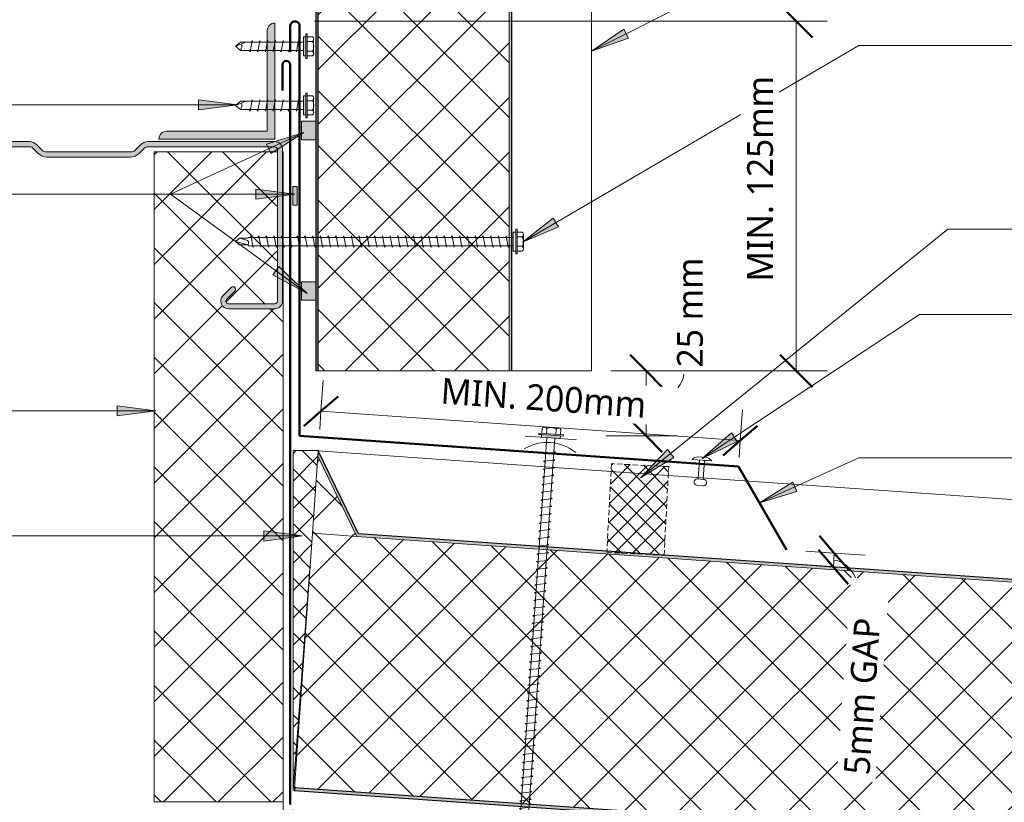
# Model space of a CAD drawing. Header units: millimetres. Extents: x -437 to 912, y -23 to 701.
# Tile 3 of 5: x -55 to 326, y 149 to 452. Entities that reach past the tile are written whole.
import ezdxf

# ---------------------------------------------------------------- set-up
doc = ezdxf.new("R2010")
doc.units = ezdxf.units.MM
doc.linetypes.add('Dash Short', pattern=[3, 2, -1])
for name, color, linetype, lineweight in [('A-ANNO-DIMS', 211, 'Continuous', 9), ('A-ANNO-DIMS-5', 211, 'Continuous', 9), ('A-DETL', 90, 'Continuous', 13), ('A-DETL-GENF', 92, 'Continuous', 13), ('A-DETL-THIN', 151, 'Continuous', 13), ('G-ANNO-TEXT', 231, 'Continuous', 9)]:
    doc.layers.add(name, color=color, linetype=linetype, lineweight=lineweight)
doc.styles.add('Yu Gothic_1', font='Yu Gothic.ttf', dxfattribs={"height": 10})
doc.dimstyles.new('Diagonal', dxfattribs={"dimscale": 304.8, "dimtxt": 11.609035, "dimasz": 0.04101, "dimexe": 0.03937, "dimexo": 0.024606, "dimgap": 0.024606, "dimtad": 1, "dimdec": 0, "dimzin": 0, "dimdsep": 46, "dimtxsty": 'Yu Gothic_1', "dimblk1": 'OBLIQUE', "dimblk2": 'OBLIQUE', "dimsah": 1, "dimcen": 0.09, "dimazin": 0, "dimtfac": 1, "dimtdec": 4, "dimtix": 1, "dimtmove": 1, "dimatfit": 3, "dimfxl": 1, "dimtvp": 1, "dimtfill": 1, "dimtolj": 1, "dimtzin": 0, "dimarcsym": 2})
doc.dimstyles.new('Diagonal_1', dxfattribs={"dimscale": 304.8, "dimtxt": 11.609035, "dimasz": 0.04101, "dimexe": 0.03937, "dimexo": 0.024606, "dimgap": 0.024606, "dimtad": 1, "dimdec": 0, "dimzin": 0, "dimdsep": 46, "dimtxsty": 'Yu Gothic_1', "dimblk1": 'OBLIQUE', "dimblk2": 'OBLIQUE', "dimsah": 1, "dimcen": 0.09, "dimazin": 0, "dimtfac": 1, "dimtdec": 4, "dimtix": 1, "dimtmove": 0, "dimatfit": 3, "dimfxl": 1, "dimtvp": 1, "dimtfill": 1, "dimtolj": 1, "dimtzin": 0, "dimarcsym": 2})
doc.dimstyles.new('Diagonal_2', dxfattribs={"dimscale": 304.8, "dimtxt": 11.609035, "dimasz": 0.04101, "dimexe": 0.03937, "dimexo": 0.024606, "dimgap": 0.024606, "dimtad": 1, "dimdec": 0, "dimzin": 0, "dimdsep": 46, "dimtxsty": 'Yu Gothic_1', "dimblk1": 'OBLIQUE', "dimblk2": 'OBLIQUE', "dimsah": 1, "dimcen": 0.09, "dimazin": 0, "dimtfac": 1, "dimtdec": 4, "dimtix": 1, "dimtmove": 2, "dimatfit": 3, "dimfxl": 1, "dimtvp": 1, "dimtfill": 1, "dimtolj": 1, "dimtzin": 0, "dimarcsym": 2})
pattern_1 = [(49, (-40.373, -288.566), (-11.32064, 9.8409), []), (139, (-40.373, -288.566), (-9.8409, -11.32064), [])]

# ---------------------------------------------------------------- blocks, each defined once
blk = doc.blocks.new('Metalcraft MSS Purlin-150x65 - Metalcraft MSS Purlin-150x65-2638609-07  BARGE_PARAPET DETAIL3')
at = {"layer": 'A-DETL-GENF'}
blk.add_hatch(color=256, dxfattribs=at).paths.add_polyline_path([(64.85, 147), (64.75, 147.78), (64.45, 148.5), (63.97, 149.12), (63.35, 149.6), (62.62, 149.9), (61.85, 150), (3, 150), (2.22, 149.9), (1.5, 149.6), (0.88, 149.12), (0.4, 148.5), (0.1, 147.78), (0, 147), (0, 97.81), (0.14, 96.77), (0.53, 95.81), (1.17, 94.98), (3.41, 92.75), (3.72, 92.33), (3.92, 91.85), (3.99, 91.34), (3.99, 58.34), (3.92, 57.82), (3.72, 57.34), (3.41, 56.93), (1.17, 54.69), (0.53, 53.86), (0.14, 52.9), (0, 51.87), (0, 3), (0.1, 2.22), (0.4, 1.5), (0.88, 0.88), (1.5, 0.4), (2.22, 0.1), (3, 0), (61.85, 0), (62.62, 0.1), (63.35, 0.4), (63.97, 0.88), (64.45, 1.5), (64.75, 2.22), (64.85, 3), (64.85, 20.94), (64.75, 21.71), (64.45, 22.43), (63.98, 23.05), (63.37, 23.52), (62.66, 23.82), (61.89, 23.93), (61.12, 23.84), (60.4, 23.56), (59.78, 23.1), (56.4, 19.67), (56.3, 19.43), (56.27, 19.17), (56.3, 18.91), (56.4, 18.67), (56.56, 18.46), (56.77, 18.31), (57.01, 18.21), (57.27, 18.17), (57.53, 18.21), (57.77, 18.31), (57.97, 18.46), (61.26, 21.7), (61.52, 21.81), (61.79, 21.84), (62.06, 21.81), (62.32, 21.7), (62.54, 21.53), (62.71, 21.31), (62.81, 21.06), (62.85, 20.79), (62.81, 2.74), (62.71, 2.5), (62.56, 2.29), (62.35, 2.13), (62.11, 2.03), (61.85, 2), (2.74, 2.03), (2.5, 2.13), (2.29, 2.29), (2.13, 2.5), (2.03, 2.74), (2, 2.99), (2.06, 52.43), (2.22, 52.83), (2.49, 53.18), (4.53, 55.22), (5.32, 56.25), (5.82, 57.46), (5.99, 58.75), (5.99, 90.92), (5.82, 92.21), (5.32, 93.42), (4.53, 94.45), (2.69, 96.3), (2.31, 96.78), (2.08, 97.34), (2, 97.95), (2.04, 147.19), (2.15, 147.45), (2.32, 147.68), (2.55, 147.85), (2.81, 147.96), (3.09, 148), (62.11, 147.97), (62.35, 147.87), (62.56, 147.71), (62.71, 147.5), (62.81, 147.26), (62.85, 147.01), (62.82, 128.73), (62.72, 128.5), (62.57, 128.3), (62.37, 128.15), (62.14, 128.05), (61.89, 128.02), (61.64, 128.05), (61.41, 128.15), (61.21, 128.3), (57.77, 131.69), (57.53, 131.79), (57.27, 131.83), (57.01, 131.79), (56.77, 131.69), (56.56, 131.54), (56.4, 131.33), (56.3, 131.09), (56.27, 130.83), (56.3, 130.57), (56.4, 130.33), (56.56, 130.12), (59.78, 126.9), (60.4, 126.44), (61.12, 126.16), (61.89, 126.07), (62.66, 126.18), (63.37, 126.48), (63.98, 126.95), (64.45, 127.57), (64.75, 128.29), (64.85, 129.06)])
for p, q in [((61.85, 150), (3, 150)), ((0, 147), (0, 97.81)), ((2, 97.95), (2, 146.91)), ((3.09, 148), (61.85, 148)), ((62.85, 147.01), (62.85, 128.98)), ((64.85, 129.06), (64.85, 147)), ((56.56, 130.12), (59.78, 126.9)), ((61.21, 128.3), (57.97, 131.54)), ((4.53, 94.45), (2.69, 96.3)), ((1.17, 94.98), (3.41, 92.75)), ((3.99, 91.34), (3.99, 58.34)), ((5.99, 58.75), (5.99, 90.92)), ((3.41, 56.93), (1.17, 54.69)), ((2.49, 53.18), (4.53, 55.22)), ((0, 51.87), (0, 3)), ((2, 2.99), (2, 52)), ((59.78, 23.1), (56.56, 19.88)), ((57.97, 18.46), (61.04, 21.53)), ((62.85, 20.79), (62.85, 2.99)), ((64.85, 3), (64.85, 20.94)), ((61.85, 2), (2.99, 2)), ((3, 0), (61.85, 0))]:
    blk.add_line(p, q, dxfattribs=at)
for centre, radius, start, end in [((3, 147), 3, 90, 180), ((61.85, 147), 3, 360, 90), ((3.09, 146.91), 1.09, 90, 180), ((61.85, 147.01), 0.993, 0, 90), ((57.27, 130.83), 1, 45, 225), ((61.85, 129.06), 2.99, 226.0338, 0), ((61.89, 128.98), 0.959, 225, 0), ((3.99, 97.81), 3.99, 180, 225), ((4.34, 97.95), 2.34, 180, 225), ((2, 91.34), 1.99, 0, 45), ((1, 90.92), 4.99, 360, 45), ((2, 58.34), 1.99, 315, 360), ((1, 58.75), 4.99, 315, 360), ((3.99, 51.87), 3.99, 135, 180), ((3.67, 52), 1.67, 135, 180), ((61.85, 20.94), 2.99, 360, 133.9662), ((57.27, 19.17), 1, 135, 315), ((61.79, 20.79), 1.06, 0, 135), ((3, 3), 3, 180, 270), ((2.99, 2.99), 0.993, 180, 270), ((61.85, 3), 3, 270, 360), ((61.85, 2.99), 0.993, 270, 0)]:
    blk.add_arc(centre, radius, start, end, dxfattribs=at)
blk = doc.blocks.new('Thermospan Insulated Panel3 - 75mm-4680150-07  BARGE_PARAPET DETAIL3')
at = {"layer": 'A-DETL-GENF'}
for points in [[(177.79, -32), (177.79, -31), (25.92, -31.05), (25.92, -32)], [(177.79, -106), (25.92, -106), (25.92, -107), (177.79, -107)]]:
    blk.add_hatch(color=256, dxfattribs=at).paths.add_polyline_path(points)
h = blk.add_hatch(dxfattribs=at)
h.set_pattern_fill('FP_3', color=256, style=0, pattern_type=2)
h.set_pattern_definition([(135, (493.904, -166.437), (-10.6066, -10.6066), []), (225, (493.904, -166.437), (10.6066, -10.6066), [])])
h.paths.add_polyline_path([(177.79, -87.58), (177.79, -32), (25.92, -32), (25.92, -106), (177.79, -106)])
for p, q in [((25.92, 0), (177.79, 0)), ((177.79, 0), (177.79, -107)), ((177.79, -32), (25.92, -32))]:
    blk.add_line(p, q, dxfattribs=at)
at = {"layer": 'A-DETL-GENF', "lineweight": 25}
for p, q in [((177.79, -31), (25.92, -31)), ((177.79, -106), (25.92, -106)), ((25.92, -107), (177.79, -107))]:
    blk.add_line(p, q, dxfattribs=at)
blk = doc.blocks.new('Thermospan Insulated Panel3 - 100mm-4464376-07  BARGE_PARAPET DETAIL3')
at = {"layer": 'A-DETL-GENF'}
for points in [[(432.45, -32), (432.38, -31), (17.9, -31), (0, 0), (0, -2), (17.32, -32), (290.76, -32)], [(439.44, -132), (439.37, -131), (0, -131), (0, -132), (394.16, -132)]]:
    blk.add_hatch(color=256, dxfattribs=at).paths.add_polyline_path(points)
h = blk.add_hatch(dxfattribs=at)
h.set_pattern_fill('FP_7', color=256, style=0, pattern_type=2)
h.set_pattern_definition(pattern_1)
h.paths.add_polyline_path([(17.32, -32), (0, -2), (0, -32)])
h = blk.add_hatch(dxfattribs=at)
h.set_pattern_fill('FP_7', color=256, style=0, pattern_type=2)
h.set_pattern_definition(pattern_1)
h.paths.add_polyline_path([(439.37, -131), (432.45, -32), (0, -32), (0, -131), (394.09, -131)])
at = {"layer": 'A-DETL-GENF', "lineweight": 25}
for p, q in [((17.9, -31), (0, 0)), ((0, 0), (0, -2)), ((114.39, -31), (17.9, -31)), ((136.61, -31), (114.39, -31)), ((432.38, -31), (136.61, -31)), ((439.37, -131), (0, -131)), ((0, -131), (0, -132)), ((0, -132), (439.44, -132))]:
    blk.add_line(p, q, dxfattribs=at)
at = {"layer": 'A-DETL-GENF'}
for p, q in [((0, 0), (0, -2)), ((0, 0), (113.85, 0)), ((17.32, -32), (0, -2)), ((0, -2), (0, -32)), ((113.85, 0), (136.07, 0)), ((136.07, 0), (430.21, 0)), ((0, -32), (0, -131)), ((0, -32), (17.32, -32)), ((432.45, -32), (17.32, -32))]:
    blk.add_line(p, q, dxfattribs=at)
blk = doc.blocks.new('Foam Closure - Foam Closure-V1-07  BARGE_PARAPET DETAIL3')
at = {"layer": 'A-DETL-GENF'}
h = blk.add_hatch(dxfattribs=at)
h.set_pattern_fill('FP_8', color=256, style=0, pattern_type=2)
h.set_pattern_definition([(228, (181.454, 254.438), (3.715724, -3.34565), []), (318, (181.454, 254.438), (3.34565, 3.715724), [])])
h.paths.add_polyline_path([(0, 0), (0, -34.44), (22.22, -34.44), (22.22, 0)])
at = {"layer": 'A-DETL-GENF', "linetype": 'Dash Short'}
for p, q in [((0, 0), (0, -34.44)), ((22.22, 0), (0, 0)), ((22.22, -34.44), (22.22, 0)), ((0, -34.44), (22.22, -34.44))]:
    blk.add_line(p, q, dxfattribs=at)
blk = doc.blocks.new('Pop Rivets6 - Rivet 2-4468003-07  BARGE_PARAPET DETAIL3')
at = {"layer": 'A-DETL-GENF'}
for p, q in [((3.77, 0), (-3.77, 0)), ((-1.5, 1.16), (1.5, 1.16)), ((-1, -7.38), (-1, 0)), ((1, -7.38), (1, 0)), ((1.17, -7.38), (-1.24, -7.38)), ((-1.24, -9.88), (1.17, -9.88))]:
    blk.add_line(p, q, dxfattribs=at)
for centre, radius, start, end in [((-1.5, -1.65), 2.8, 90, 144), ((1.5, -1.65), 2.8, 36, 90), ((-1.24, -8.63), 1.25, 90, 270), ((1.17, -8.63), 1.25, 270, 90)]:
    blk.add_arc(centre, radius, start, end, dxfattribs=at)
blk = doc.blocks.new('TEK Screw WITH WASHER - TEK Screw WITH WASHER-4779985-07  BARGE_PARAPET DETAIL3')
at = {"layer": 'A-DETL-GENF'}
for p, q in [((-2.76, 3.97), (2.76, 3.97)), ((4.79, 1.5), (-4.79, 1.5)), ((-4.79, 1.5), (-4.79, 1)), ((4.79, 1), (-4.79, 1)), ((-3.67, 1.5), (-3.67, 3.47)), ((-3.67, 1), (-3.67, 0)), ((-3.67, 0), (3.67, 0)), ((-1.85, 1.5), (-1.85, 3.47)), ((-1.6, 0), (-1.6, -102.57)), ((1.6, -102.57), (1.6, 0)), ((1.85, 1.5), (1.85, 3.47)), ((3.67, 1.5), (3.67, 3.47)), ((3.67, 0), (3.67, 1)), ((4.79, 1), (4.79, 1.5)), ((2.17, -1.91), (-2.17, -2.67)), ((-2.17, -2.67), (-1.6, -3)), ((1.6, -1.58), (2.17, -1.91)), ((2.17, -4.91), (-2.17, -5.67)), ((-2.17, -5.67), (-1.6, -6)), ((1.6, -4.58), (2.17, -4.91)), ((1.6, -7.58), (2.17, -7.91)), ((2.17, -7.91), (-2.17, -8.67)), ((-2.17, -8.67), (-1.6, -9)), ((2.17, -10.91), (-2.17, -11.67)), ((1.6, -10.58), (2.17, -10.91)), ((-2.17, -11.67), (-1.6, -12)), ((2.17, -13.91), (-2.17, -14.67)), ((-2.17, -14.67), (-1.6, -15)), ((1.6, -13.58), (2.17, -13.91)), ((2.17, -16.91), (-2.17, -17.67)), ((-2.17, -17.67), (-1.6, -18)), ((1.6, -16.58), (2.17, -16.91)), ((2.17, -19.91), (-2.17, -20.67)), ((-2.17, -20.67), (-1.6, -21)), ((1.6, -19.58), (2.17, -19.91)), ((1.6, -22.58), (2.17, -22.91)), ((2.17, -22.91), (-2.17, -23.67)), ((-2.17, -23.67), (-1.6, -24)), ((2.17, -25.91), (-2.17, -26.67)), ((-2.17, -26.67), (-1.6, -27)), ((1.6, -25.58), (2.17, -25.91)), ((2.17, -28.91), (-2.17, -29.67)), ((-2.17, -29.67), (-1.6, -30)), ((1.6, -28.58), (2.17, -28.91)), ((2.17, -31.91), (-2.17, -32.67)), ((-2.17, -32.67), (-1.6, -33)), ((1.6, -31.58), (2.17, -31.91)), ((2.17, -34.91), (-2.17, -35.67)), ((-2.17, -35.67), (-1.6, -36)), ((2.17, -37.91), (-2.17, -38.67)), ((1.6, -34.58), (2.17, -34.91)), ((1.6, -37.58), (2.17, -37.91)), ((-2.17, -38.67), (-1.6, -39)), ((2.17, -40.91), (-2.17, -41.67)), ((-2.17, -41.67), (-1.6, -42)), ((1.6, -40.58), (2.17, -40.91)), ((2.17, -43.91), (-2.17, -44.67)), ((-2.17, -44.67), (-1.6, -45)), ((1.6, -43.58), (2.17, -43.91)), ((2.17, -46.91), (-2.17, -47.67)), ((-2.17, -47.67), (-1.6, -48)), ((1.6, -46.58), (2.17, -46.91)), ((1.6, -49.58), (2.17, -49.91)), ((2.17, -49.91), (-2.17, -50.67)), ((-2.17, -50.67), (-1.6, -51)), ((2.17, -52.91), (-2.17, -53.67)), ((1.6, -52.58), (2.17, -52.91)), ((-2.17, -53.67), (-1.6, -54)), ((2.17, -55.91), (-2.17, -56.67)), ((-2.17, -56.67), (-1.6, -57)), ((1.6, -55.58), (2.17, -55.91)), ((2.17, -58.91), (-2.17, -59.67)), ((-2.17, -59.67), (-1.6, -60)), ((1.6, -58.58), (2.17, -58.91)), ((2.17, -61.91), (-2.17, -62.67)), ((-2.17, -62.67), (-1.6, -63)), ((1.6, -61.58), (2.17, -61.91)), ((1.6, -64.58), (2.17, -64.91)), ((2.17, -64.91), (-2.17, -65.67)), ((-2.17, -65.67), (-1.6, -66)), ((2.17, -67.91), (-2.17, -68.67)), ((-2.17, -68.67), (-1.6, -69)), ((1.6, -67.58), (2.17, -67.91)), ((2.17, -70.91), (-2.17, -71.67)), ((-2.17, -71.67), (-1.6, -72)), ((1.6, -70.58), (2.17, -70.91)), ((2.17, -73.91), (-2.17, -74.67)), ((-2.17, -74.67), (-1.6, -75)), ((1.6, -73.58), (2.17, -73.91)), ((2.17, -76.91), (-2.17, -77.67)), ((-2.17, -77.67), (-1.6, -78)), ((2.17, -79.91), (-2.17, -80.67)), ((1.6, -76.58), (2.17, -76.91)), ((1.6, -79.58), (2.17, -79.91)), ((-2.17, -80.67), (-1.6, -81)), ((2.17, -82.91), (-2.17, -83.67)), ((-2.17, -83.67), (-1.6, -84)), ((1.6, -82.58), (2.17, -82.91)), ((2.17, -85.91), (-2.17, -86.67)), ((-2.17, -86.67), (-1.6, -87)), ((1.6, -85.58), (2.17, -85.91)), ((2.17, -88.91), (-2.17, -89.67)), ((-2.17, -89.67), (-1.6, -90)), ((1.6, -88.58), (2.17, -88.91)), ((1.6, -91.58), (2.17, -91.91)), ((2.17, -91.91), (-2.17, -92.67)), ((-2.17, -92.67), (-1.6, -93)), ((2.17, -94.91), (-2.17, -95.67)), ((1.6, -94.58), (2.17, -94.91)), ((-2.17, -95.67), (-1.6, -96)), ((2.17, -97.91), (-2.17, -98.67)), ((-2.17, -98.67), (-1.6, -99)), ((1.6, -97.58), (2.17, -97.91)), ((2.17, -100.91), (-2.17, -101.67)), ((-2.17, -101.67), (-1.6, -102)), ((-1.28, -102.89), (-1.6, -102.57)), ((-1.28, -106.11), (-1.28, -102.89)), ((0, -107.63), (1.28, -102.89)), ((1.28, -102.89), (1.6, -102.57)), ((1.28, -106.11), (1.28, -102.89)), ((1.6, -100.58), (2.17, -100.91)), ((-1.28, -106.11), (-0.56, -103.23)), ((-1.28, -106.11), (0, -107.63)), ((1.28, -106.11), (0, -107.63))]:
    blk.add_line(p, q, dxfattribs=at)
for centre, radius, start, end in [((-2.76, 2.9), 1.08, 32.3801, 147.6199), ((0, 0.31), 3.67, 59.7274, 120.2726), ((2.76, 2.9), 1.08, 32.3801, 147.6199), ((0.49, -103.77), 1.18, 48.2394, 152.9362)]:
    blk.add_arc(centre, radius, start, end, dxfattribs=at)
blk = doc.blocks.new('Screw emboss washer 01 - Screw emboss washer 01-4732417-07  BARGE_PARAPET DETAIL3')
at = {"layer": 'A-DETL-GENF'}
blk.add_hatch(color=256, dxfattribs=at).paths.add_polyline_path([(3.67, 3.59), (3.67, 4.59), (-3.67, 4.59), (-3.67, 3.59)])
for p, q in [((4.79, 5.09), (-4.79, 5.09)), ((-4.79, 5.09), (-4.79, 4.59)), ((-3.67, 4.59), (-4.79, 4.59)), ((-3.67, 5.09), (-3.67, 7.07)), ((3.67, 4.59), (-3.67, 4.59)), ((-3.67, 4.59), (-3.67, 3.59)), ((-2.76, 7.57), (2.76, 7.57)), ((-1.85, 5.09), (-1.85, 7.07)), ((1.85, 5.09), (1.85, 7.07)), ((3.67, 5.09), (3.67, 7.07)), ((4.79, 4.59), (3.67, 4.59)), ((3.67, 3.59), (3.67, 4.59)), ((4.79, 4.59), (4.79, 5.09)), ((0, 3.59), (-10, 3.59)), ((-3.67, 3.59), (3.67, 3.59)), ((-1.6, 3.59), (-1.6, -176.5)), ((0, 3.59), (10, 3.59)), ((1.6, -176.5), (1.6, 3.59)), ((2.17, -1.91), (-2.17, -2.67)), ((-2.17, -2.67), (-1.6, -3)), ((1.6, -1.58), (2.17, -1.91)), ((2.17, -4.91), (-2.17, -5.67)), ((-2.17, -5.67), (-1.6, -6)), ((1.6, -4.58), (2.17, -4.91)), ((1.6, -7.58), (2.17, -7.91)), ((2.17, -7.91), (-2.17, -8.67)), ((-2.17, -8.67), (-1.6, -9)), ((2.17, -10.91), (-2.17, -11.67)), ((1.6, -10.58), (2.17, -10.91)), ((-2.17, -11.67), (-1.6, -12)), ((2.17, -13.91), (-2.17, -14.67)), ((-2.17, -14.67), (-1.6, -15)), ((1.6, -13.58), (2.17, -13.91)), ((2.17, -16.91), (-2.17, -17.67)), ((-2.17, -17.67), (-1.6, -18)), ((1.6, -16.58), (2.17, -16.91)), ((2.17, -19.91), (-2.17, -20.67)), ((-2.17, -20.67), (-1.6, -21)), ((1.6, -19.58), (2.17, -19.91)), ((1.6, -22.58), (2.17, -22.91)), ((2.17, -22.91), (-2.17, -23.67)), ((-2.17, -23.67), (-1.6, -24)), ((2.17, -25.91), (-2.17, -26.67)), ((-2.17, -26.67), (-1.6, -27)), ((1.6, -25.58), (2.17, -25.91)), ((2.17, -28.91), (-2.17, -29.67)), ((-2.17, -29.67), (-1.6, -30)), ((1.6, -28.58), (2.17, -28.91)), ((2.17, -31.91), (-2.17, -32.67)), ((-2.17, -32.67), (-1.6, -33)), ((1.6, -31.58), (2.17, -31.91)), ((2.17, -34.91), (-2.17, -35.67)), ((-2.17, -35.67), (-1.6, -36)), ((2.17, -37.91), (-2.17, -38.67)), ((1.6, -34.58), (2.17, -34.91)), ((1.6, -37.58), (2.17, -37.91)), ((-2.17, -38.67), (-1.6, -39)), ((2.17, -40.91), (-2.17, -41.67)), ((-2.17, -41.67), (-1.6, -42)), ((1.6, -40.58), (2.17, -40.91)), ((2.17, -43.91), (-2.17, -44.67)), ((-2.17, -44.67), (-1.6, -45)), ((1.6, -43.58), (2.17, -43.91)), ((2.17, -46.91), (-2.17, -47.67)), ((-2.17, -47.67), (-1.6, -48)), ((1.6, -46.58), (2.17, -46.91)), ((1.6, -49.58), (2.17, -49.91)), ((2.17, -49.91), (-2.17, -50.67)), ((-2.17, -50.67), (-1.6, -51)), ((2.17, -52.91), (-2.17, -53.67)), ((1.6, -52.58), (2.17, -52.91)), ((-2.17, -53.67), (-1.6, -54)), ((2.17, -55.91), (-2.17, -56.67)), ((-2.17, -56.67), (-1.6, -57)), ((1.6, -55.58), (2.17, -55.91)), ((2.17, -58.91), (-2.17, -59.67)), ((-2.17, -59.67), (-1.6, -60)), ((1.6, -58.58), (2.17, -58.91)), ((2.17, -61.91), (-2.17, -62.67)), ((-2.17, -62.67), (-1.6, -63)), ((1.6, -61.58), (2.17, -61.91)), ((1.6, -64.58), (2.17, -64.91)), ((2.17, -64.91), (-2.17, -65.67)), ((-2.17, -65.67), (-1.6, -66)), ((2.17, -67.91), (-2.17, -68.67)), ((-2.17, -68.67), (-1.6, -69)), ((1.6, -67.58), (2.17, -67.91)), ((2.17, -70.91), (-2.17, -71.67)), ((-2.17, -71.67), (-1.6, -72)), ((1.6, -70.58), (2.17, -70.91)), ((2.17, -73.91), (-2.17, -74.67)), ((-2.17, -74.67), (-1.6, -75)), ((1.6, -73.58), (2.17, -73.91)), ((2.17, -76.91), (-2.17, -77.67)), ((-2.17, -77.67), (-1.6, -78)), ((2.17, -79.91), (-2.17, -80.67)), ((1.6, -76.58), (2.17, -76.91)), ((1.6, -79.58), (2.17, -79.91)), ((-2.17, -80.67), (-1.6, -81)), ((2.17, -82.91), (-2.17, -83.67)), ((-2.17, -83.67), (-1.6, -84)), ((1.6, -82.58), (2.17, -82.91)), ((2.17, -85.91), (-2.17, -86.67)), ((-2.17, -86.67), (-1.6, -87)), ((1.6, -85.58), (2.17, -85.91)), ((2.17, -88.91), (-2.17, -89.67)), ((-2.17, -89.67), (-1.6, -90)), ((1.6, -88.58), (2.17, -88.91)), ((1.6, -91.58), (2.17, -91.91)), ((2.17, -91.91), (-2.17, -92.67)), ((-2.17, -92.67), (-1.6, -93)), ((2.17, -94.91), (-2.17, -95.67)), ((1.6, -94.58), (2.17, -94.91)), ((-2.17, -95.67), (-1.6, -96)), ((2.17, -97.91), (-2.17, -98.67)), ((-2.17, -98.67), (-1.6, -99)), ((1.6, -97.58), (2.17, -97.91)), ((2.17, -100.91), (-2.17, -101.67)), ((-2.17, -101.67), (-1.6, -102)), ((1.6, -100.58), (2.17, -100.91)), ((2.17, -103.91), (-2.17, -104.67)), ((-2.17, -104.67), (-1.6, -105)), ((1.6, -103.58), (2.17, -103.91)), ((1.6, -106.58), (2.17, -106.91)), ((2.17, -106.91), (-2.17, -107.67)), ((-2.17, -107.67), (-1.6, -108)), ((2.17, -109.91), (-2.17, -110.67)), ((-2.17, -110.67), (-1.6, -111)), ((1.6, -109.58), (2.17, -109.91)), ((2.17, -112.91), (-2.17, -113.67)), ((-2.17, -113.67), (-1.6, -114)), ((1.6, -112.58), (2.17, -112.91)), ((2.17, -115.91), (-2.17, -116.67)), ((-2.17, -116.67), (-1.6, -117)), ((1.6, -115.58), (2.17, -115.91)), ((2.17, -118.91), (-2.17, -119.67)), ((-2.17, -119.67), (-1.6, -120)), ((2.17, -121.91), (-2.17, -122.67)), ((1.6, -118.58), (2.17, -118.91)), ((1.6, -121.58), (2.17, -121.91)), ((-2.17, -122.67), (-1.6, -123)), ((2.17, -124.91), (-2.17, -125.67)), ((-2.17, -125.67), (-1.6, -126)), ((1.6, -124.58), (2.17, -124.91)), ((2.17, -127.91), (-2.17, -128.67)), ((-2.17, -128.67), (-1.6, -129)), ((1.6, -127.58), (2.17, -127.91)), ((2.17, -130.91), (-2.17, -131.67)), ((-2.17, -131.67), (-1.6, -132)), ((1.6, -130.58), (2.17, -130.91)), ((1.6, -133.58), (2.17, -133.91)), ((2.17, -133.91), (-2.17, -134.67)), ((-2.17, -134.67), (-1.6, -135)), ((2.17, -136.91), (-2.17, -137.67)), ((1.6, -136.58), (2.17, -136.91)), ((-2.17, -137.67), (-1.6, -138)), ((2.17, -139.91), (-2.17, -140.67)), ((-2.17, -140.67), (-1.6, -141)), ((1.6, -139.58), (2.17, -139.91)), ((2.17, -142.91), (-2.17, -143.67)), ((-2.17, -143.67), (-1.6, -144)), ((1.6, -142.58), (2.17, -142.91)), ((2.17, -145.91), (-2.17, -146.67)), ((-2.17, -146.67), (-1.6, -147)), ((1.6, -145.58), (2.17, -145.91)), ((1.6, -148.58), (2.17, -148.91)), ((2.17, -148.91), (-2.17, -149.67)), ((-2.17, -149.67), (-1.6, -150)), ((2.17, -151.91), (-2.17, -152.67)), ((-2.17, -152.67), (-1.6, -153)), ((1.6, -151.58), (2.17, -151.91)), ((2.17, -154.91), (-2.17, -155.67)), ((-2.17, -155.67), (-1.6, -156)), ((1.6, -154.58), (2.17, -154.91)), ((2.17, -157.91), (-2.17, -158.67)), ((-2.17, -158.67), (-1.6, -159)), ((1.6, -157.58), (2.17, -157.91)), ((2.17, -160.91), (-2.17, -161.67)), ((-2.17, -161.67), (-1.6, -162)), ((2.17, -163.91), (-2.17, -164.67)), ((1.6, -160.58), (2.17, -160.91)), ((1.6, -163.58), (2.17, -163.91)), ((-2.17, -164.67), (-1.6, -165)), ((2.17, -166.91), (-2.17, -167.67)), ((-2.17, -167.67), (-1.6, -168)), ((1.6, -166.58), (2.17, -166.91)), ((2.17, -169.91), (-2.17, -170.67)), ((-2.17, -170.67), (-1.6, -171)), ((1.6, -169.58), (2.17, -169.91)), ((2.17, -172.91), (-2.17, -173.67)), ((-2.17, -173.67), (-1.6, -174)), ((0, -178.4), (1.6, -174.44)), ((1.6, -172.58), (2.17, -172.91)), ((-1.6, -176.5), (0, -178.4)), ((1.6, -176.5), (0, -178.4))]:
    blk.add_line(p, q, dxfattribs=at)
for centre, radius, start, end in [((-2.76, 6.49), 1.08, 32.3801, 147.6199), ((0, 3.9), 3.67, 59.7274, 120.2726), ((2.76, 6.49), 1.08, 32.3801, 147.6199), ((0, -15.62), 17.4, 54.9153, 125.0847), ((0.08, -179.12), 3.11, 74.3059, 122.4975)]:
    blk.add_arc(centre, radius, start, end, dxfattribs=at)
blk = doc.blocks.new('Screw - Screw-4678775-07  BARGE_PARAPET DETAIL3')
at = {"layer": 'A-DETL-GENF'}
blk.add_hatch(color=256, dxfattribs=at).paths.add_polyline_path([(-3.67, -1), (3.67, -1), (3.67, 0), (-3.67, 0)])
for p, q in [((-1.6, 24.39), (0, 26.29)), ((-1.6, 0), (-1.6, 24.39)), ((1.6, 24.39), (0, 26.29)), ((0, 26.29), (1.6, 22.33)), ((1.6, 24.39), (1.6, 0)), ((-2.17, 20.67), (-1.6, 21)), ((2.17, 19.91), (-2.17, 20.67)), ((1.6, 19.58), (2.17, 19.91)), ((-2.17, 17.67), (-1.6, 18)), ((2.17, 16.91), (-2.17, 17.67)), ((1.6, 16.58), (2.17, 16.91)), ((-2.17, 14.67), (-1.6, 15)), ((2.17, 13.91), (-2.17, 14.67)), ((-2.17, 11.67), (-1.6, 12)), ((2.17, 10.91), (-2.17, 11.67)), ((1.6, 13.58), (2.17, 13.91)), ((-2.17, 8.67), (-1.6, 9)), ((2.17, 7.91), (-2.17, 8.67)), ((1.6, 10.58), (2.17, 10.91)), ((1.6, 7.58), (2.17, 7.91)), ((-2.17, 5.67), (-1.6, 6)), ((2.17, 4.91), (-2.17, 5.67)), ((1.6, 4.58), (2.17, 4.91)), ((-3.67, 0), (-3.67, -1)), ((3.67, 0), (-3.67, 0)), ((-2.17, 2.67), (-1.6, 3)), ((2.17, 1.91), (-2.17, 2.67)), ((1.6, 1.58), (2.17, 1.91)), ((3.67, -1), (3.67, 0)), ((-4.79, -1.5), (-4.79, -1)), ((-3.67, -1), (-4.79, -1)), ((4.79, -1.5), (-4.79, -1.5)), ((-3.67, -1), (3.67, -1)), ((-3.67, -1.5), (-3.67, -3.47)), ((-1.85, -1.5), (-1.85, -3.47)), ((1.85, -1.5), (1.85, -3.47)), ((4.79, -1), (3.67, -1)), ((3.67, -1.5), (3.67, -3.47)), ((4.79, -1), (4.79, -1.5)), ((-2.76, -3.97), (2.76, -3.97))]:
    blk.add_line(p, q, dxfattribs=at)
for centre, radius, start, end in [((0.08, 27.01), 3.11, 237.5025, 285.6941), ((-2.76, -2.9), 1.08, 212.3801, 327.6199), ((0, -0.31), 3.67, 239.7274, 300.2726), ((2.76, -2.9), 1.08, 212.3801, 327.6199)]:
    blk.add_arc(centre, radius, start, end, dxfattribs=at)
blk = doc.blocks.new('DIMBLOCK6-07  BARGE_PARAPET DETAIL3')
at = {"layer": 'A-ANNO-DIMS-5', "lineweight": 50}
for p, q in [((187.58, 316.11), (181.33, 322.36)), ((187.58, 316.11), (193.83, 309.86)), ((187.58, 290.91), (181.33, 297.16)), ((187.58, 290.91), (193.83, 284.66))]:
    blk.add_line(p, q, dxfattribs=at)
at = {"layer": 'A-ANNO-DIMS-5'}
for p, q in [((187.58, 316.11), (173.94, 316.11)), ((187.58, 290.91), (187.58, 316.11)), ((187.58, 316.11), (199.58, 316.11)), ((187.58, 290.91), (172.06, 290.91)), ((187.58, 290.91), (199.58, 290.91))]:
    blk.add_line(p, q, dxfattribs=at)
blk.add_ellipse((187.58, 317.45), major_axis=(14.97, 0), ratio=0.931524, start_param=4.712389, end_param=6.283185, dxfattribs=at)
at = {"layer": 'A-ANNO-DIMS-5', "color": 0, "insert": (199.54, 317.45), "char_height": 10, "width": 49.5774, "attachment_point": 1, "rotation": 90, "line_spacing_factor": 1.024327, "style": 'Yu Gothic_1', "bg_fill": 3, "box_fill_scale": 1.25, "bg_fill_color": 256, "bg_fill_true_color": 13158600, "bg_fill_transparency": 0}
blk.add_mtext('25 mm', dxfattribs=at)
blk = doc.blocks.new('_Oblique')
at = {"color": 0, "linetype": 'ByBlock', "lineweight": -2}
blk.add_line((-0.5, -0.5), (0.5, 0.5), dxfattribs=at)
blk = doc.blocks.new('DIMBLOCK7-07  BARGE_PARAPET DETAIL3')
at = {"layer": 'A-ANNO-DIMS-5', "lineweight": 50}
for p, q in [((260.54, 245.44), (254.74, 252.11)), ((260.16, 240), (254.36, 246.67)), ((260.54, 245.44), (266.34, 238.77)), ((260.16, 240), (265.96, 233.33))]:
    blk.add_line(p, q, dxfattribs=at)
at = {"layer": 'A-ANNO-DIMS-5'}
for p, q in [((260.54, 245.44), (249.51, 246.21)), ((260.54, 245.44), (260.16, 240)), ((260.54, 245.44), (272.51, 244.6)), ((260.16, 240), (248.19, 240.84)), ((260.16, 240), (261.49, 239.91))]:
    blk.add_line(p, q, dxfattribs=at)
blk.add_ellipse((258.88, 221.67), major_axis=(1.47, 21.05), ratio=0.595706, start_param=4.712389, end_param=6.283185, dxfattribs=at)
at = {"layer": 'A-ANNO-DIMS-5', "color": 0, "insert": (264.15, 159.87), "char_height": 10, "width": 73.5467, "attachment_point": 1, "rotation": 86, "line_spacing_factor": 1.024327, "style": 'Yu Gothic_1', "bg_fill": 3, "box_fill_scale": 1.25, "bg_fill_color": 256, "bg_fill_true_color": 13158600, "bg_fill_transparency": 0}
blk.add_mtext('5mm GAP', dxfattribs=at)
blk = doc.blocks.new('DIMBLOCK8-07  BARGE_PARAPET DETAIL3')
at = {"layer": 'A-ANNO-DIMS-5'}
for p, q in [((61.48, 300.44), (62.32, 312.41)), ((61.48, 300.44), (60.99, 293.37)), ((224.09, 289.07), (61.48, 300.44)), ((224.09, 289.07), (224.93, 301.04)), ((224.09, 289.07), (223.63, 282.49))]:
    blk.add_line(p, q, dxfattribs=at)
at = {"layer": 'A-ANNO-DIMS-5', "lineweight": 50}
for p, q in [((61.48, 300.44), (68.15, 306.24)), ((61.48, 300.44), (54.81, 294.65)), ((224.09, 289.07), (230.76, 294.87)), ((224.09, 289.07), (217.42, 283.27))]:
    blk.add_line(p, q, dxfattribs=at)
at = {"layer": 'A-ANNO-DIMS-5', "color": 0, "insert": (108.39, 313.45), "char_height": 10, "width": 93.8283, "attachment_point": 1, "rotation": 356, "line_spacing_factor": 1.024327, "style": 'Yu Gothic_1', "bg_fill": 3, "box_fill_scale": 1.25, "bg_fill_color": 256, "bg_fill_true_color": 13158600, "bg_fill_transparency": 0}
blk.add_mtext('MIN. 200mm', dxfattribs=at)
blk = doc.blocks.new('DIMBLOCK9-07  BARGE_PARAPET DETAIL3')
at = {"layer": 'A-ANNO-DIMS-5'}
for p, q in [((45.98, 78.79), (50.67, 145.89)), ((135.41, 72.54), (137.41, 101.12)), ((45.98, 78.79), (45.14, 66.82)), ((135.41, 72.54), (45.98, 78.79)), ((135.41, 72.54), (134.58, 60.57))]:
    blk.add_line(p, q, dxfattribs=at)
at = {"layer": 'A-ANNO-DIMS-5', "lineweight": 50}
for p, q in [((45.98, 78.79), (52.65, 84.59)), ((45.98, 78.79), (39.31, 73)), ((135.41, 72.54), (142.09, 78.34)), ((135.41, 72.54), (128.74, 66.74))]:
    blk.add_line(p, q, dxfattribs=at)
at = {"layer": 'A-ANNO-DIMS-5', "color": 0, "insert": (51.24, 97.51), "char_height": 10, "width": 98.1305, "attachment_point": 1, "rotation": 356, "line_spacing_factor": 1.024327, "style": 'Yu Gothic_1', "bg_fill": 3, "box_fill_scale": 1.25, "bg_fill_color": 256, "bg_fill_true_color": 13158600, "bg_fill_transparency": 0}
blk.add_mtext('MAX. 300mm', dxfattribs=at)
blk = doc.blocks.new('DIMBLOCK10-07  BARGE_PARAPET DETAIL3')
at = {"layer": 'A-ANNO-DIMS-5', "lineweight": 50}
for p, q in [((245.77, 451.73), (239.52, 457.98)), ((245.77, 451.73), (252.02, 445.48)), ((245.77, 316.11), (239.52, 322.36)), ((245.77, 316.11), (252.02, 309.86))]:
    blk.add_line(p, q, dxfattribs=at)
at = {"layer": 'A-ANNO-DIMS-5'}
for p, q in [((245.77, 451.73), (58.93, 451.73)), ((245.77, 316.11), (245.77, 451.73)), ((245.77, 451.73), (257.77, 451.73)), ((245.77, 316.11), (173.94, 316.11)), ((245.77, 316.11), (257.77, 316.11))]:
    blk.add_line(p, q, dxfattribs=at)
at = {"layer": 'A-ANNO-DIMS-5', "color": 0, "insert": (226.73, 350.81), "char_height": 10, "width": 93.8283, "attachment_point": 1, "rotation": 90, "line_spacing_factor": 1.024327, "style": 'Yu Gothic_1', "bg_fill": 3, "box_fill_scale": 1.25, "bg_fill_color": 256, "bg_fill_true_color": 13158600, "bg_fill_transparency": 0}
blk.add_mtext('MIN. 125mm', dxfattribs=at)

msp = doc.modelspace()

# ---------------------------------------------------------------- hatches: boundary and pattern name
at = {"layer": 'A-DETL-GENF'}
for points in [[(43.65, 406.06), (43.65, 451.06), (42.88, 450.96), (42.15, 450.66), (41.53, 450.18), (41.06, 449.56), (40.76, 448.84), (40.65, 448.06), (40.65, 409.06), (1.65, 409.06), (0.88, 408.96), (0.15, 408.66), (-0.47, 408.18), (-0.94, 407.56), (-1.24, 406.84), (-1.35, 406.06), (11.52, 406.06)], [(59.44, 405.79), (59.44, 412.96), (53.99, 412.96), (53.99, 405.79)], [(52.27, 380.46), (52.27, 387.62), (50.57, 387.62), (50.57, 380.46)], [(59.44, 343.54), (59.44, 350.7), (53.99, 350.7), (53.99, 343.54)]]:
    msp.add_hatch(color=10, dxfattribs=at).paths.add_polyline_path(points)
h = msp.add_hatch(dxfattribs=at)
h.set_pattern_fill('FP_1', color=253, style=0, pattern_type=2)
h.set_pattern_definition([(45, (0, 0), (-10.6066, 10.6066), []), (135, (0, 0), (-10.6066, -10.6066), [])])
h.paths.add_polyline_path([(-3.17, 148.94), (46.83, 148.94), (46.83, 401.04), (46.57, 401.04), (46.54, 342.93), (46.47, 342.42), (46.17, 341.69), (45.69, 341.07), (45.07, 340.59), (44.35, 340.29), (43.57, 340.19), (25.3, 340.24), (24.72, 340.35), (24.14, 340.59), (23.53, 341.06), (23.01, 341.75), (22.73, 342.51), (22.64, 343.15), (22.73, 343.92), (23.01, 344.64), (23.69, 345.48), (26.9, 348.64), (27.14, 348.74), (27.4, 348.77), (27.66, 348.74), (27.9, 348.64), (28.11, 348.48), (28.27, 348.27), (28.37, 348.03), (28.4, 347.77), (28.37, 347.51), (28.27, 347.27), (27.9, 346.86), (24.72, 343.63), (24.62, 343.4), (24.59, 343.15), (24.62, 342.9), (24.72, 342.67), (24.94, 342.42), (25.07, 342.32), (25.3, 342.23), (25.63, 342.19), (43.83, 342.23), (44.19, 342.42), (44.28, 342.48), (44.44, 342.69), (44.54, 342.93), (44.57, 343.19), (44.57, 401.04), (-3.17, 401.04), (-3.17, 299.9)])
h = msp.add_hatch(dxfattribs=at)
h.set_pattern_fill('FP_4', color=9, style=0, pattern_type=2)
h.set_pattern_definition([(45, (0, 0), (-5.3033, 5.3033), []), (135, (0, 0), (-5.3033, -5.3033), [])])
h.paths.add_polyline_path([(50.66, 153.39), (57.34, 241.29), (60.4, 285.05), (60.63, 284.58), (60.68, 285.2), (50.66, 285.2), (50.66, 251.92)])
at = {"layer": 'G-ANNO-TEXT'}
for points in [[(166.39, 440.18), (180.67, 445.16), (178.9, 448.69)], [(29.06, 419.35), (14.06, 421.33), (14.06, 417.38)], [(139.61, 366.09), (153.55, 371.96), (151.56, 375.37)], [(-2.55, 300.65), (-17.55, 302.62), (-17.55, 298.68)], [(231.55, 265), (246.03, 269.38), (244.4, 272.98)], [(54.28, 252.09), (39.28, 254.07), (39.28, 250.12)]]:
    msp.add_hatch(color=7, dxfattribs=at).paths.add_polyline_path(points)

# ---------------------------------------------------------------- linework, layer by layer
at = {"layer": 'A-DETL'}
for p, q in [((43.65, 406.06), (43.65, 451.06)), ((40.65, 448.06), (40.65, 409.06)), ((40.65, 409.06), (1.65, 409.06)), ((-1.35, 406.06), (43.65, 406.06)), ((44.57, 401.04), (-3.17, 401.04)), ((-3.17, 401.04), (-3.17, 148.94)), ((46.83, 401.04), (46.57, 401.04)), ((46.83, 148.94), (46.83, 401.04)), ((46.83, 332.55), (46.83, -23.12)), ((60.68, 285.2), (50.66, 285.2)), ((50.66, 285.2), (50.66, 153.39)), ((60.63, 284.58), (60.68, 285.2)), ((50.66, 153.39), (57.34, 241.29)), ((-3.17, 148.94), (46.83, 148.94))]:
    msp.add_line(p, q, dxfattribs=at)
at = {"layer": 'A-DETL', "lineweight": 50}
for p, q in [((49.57, 449.86), (49.57, 439.86)), ((53.2, 450.45), (53.2, 290.91)), ((46.57, 434.86), (46.57, 424.86)), ((49.57, 147.99), (49.57, 434.86)), ((53.2, 290.91), (223.39, 279.01)), ((223.39, 279.01), (242.03, 246.74))]:
    msp.add_line(p, q, dxfattribs=at)
at = {"layer": 'A-DETL'}
for centre in [(43.65, 448.06), (1.65, 406.06)]:
    msp.add_arc(centre, 3, 90, 180, dxfattribs=at)
at = {"layer": 'A-DETL', "lineweight": 50}
for centre, radius, start in [((51.43, 449.86), 1.86, 18.5159), ((48.07, 434.86), 1.5, 0)]:
    msp.add_arc(centre, radius, start, 180, dxfattribs=at)
at = {"layer": 'A-DETL-THIN'}
for p, q in [((53.99, 412.96), (53.99, 405.79)), ((59.44, 412.96), (53.99, 412.96)), ((53.99, 405.79), (59.44, 405.79)), ((50.57, 387.62), (50.57, 380.46)), ((52.27, 387.62), (50.57, 387.62)), ((52.27, 380.46), (52.27, 387.62)), ((50.57, 380.46), (52.27, 380.46)), ((53.99, 350.7), (53.99, 343.54)), ((59.44, 350.7), (53.99, 350.7)), ((53.99, 343.54), (59.44, 343.54))]:
    msp.add_line(p, q, dxfattribs=at)
at = {"layer": 'G-ANNO-TEXT', "color": 7}
for p, q in [((166.39, 440.18), (232.93, 473.65)), ((178.9, 448.69), (166.39, 440.18)), ((180.67, 445.16), (178.9, 448.69)), ((166.39, 440.18), (180.67, 445.16)), ((139.61, 366.09), (270.05, 442.33)), ((270.05, 442.33), (497.49, 442.33)), ((29.06, 419.35), (14.06, 421.33)), ((14.06, 421.33), (14.06, 417.38)), ((29.06, 419.35), (-227.01, 419.35)), ((14.06, 417.38), (29.06, 419.35)), ((40.4, 404.08), (42.06, 400.5)), ((36.29, 386.63), (36.29, 382.68)), ((3.16, 384.65), (-316.31, 384.65)), ((3.16, 384.65), (-316.31, 384.65)), ((151.56, 375.37), (139.61, 366.09)), ((153.55, 371.96), (151.56, 375.37)), ((139.61, 366.09), (153.55, 371.96)), ((304.58, 371.13), (497.49, 371.13)), ((45.15, 356.58), (42.82, 353.38)), ((293.5, 337.96), (497.49, 337.96)), ((-2.55, 300.65), (-17.55, 302.62)), ((-17.55, 302.62), (-17.55, 298.68)), ((-2.55, 300.65), (-288.35, 300.65)), ((-17.55, 298.68), (-2.55, 300.65)), ((231.55, 265), (270.05, 282.41)), ((270.05, 282.41), (497.49, 282.41)), ((244.4, 272.98), (231.55, 265)), ((246.03, 269.38), (244.4, 272.98)), ((231.55, 265), (246.03, 269.38)), ((54.28, 252.09), (-295.65, 252.09)), ((54.28, 252.09), (39.28, 254.07)), ((39.28, 254.07), (39.28, 250.12)), ((39.28, 250.12), (54.28, 252.09))]:
    msp.add_line(p, q, dxfattribs=at)

# ---------------------------------------------------------------- block references
at = {"layer": 'A-DETL-GENF'}
for name, p, rotation in [('Thermospan Insulated Panel3 - 75mm-4680150-07  BARGE_PARAPET DETAIL3', (166.44, 493.9), 270.0000000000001), ('Screw - Screw-4678775-07  BARGE_PARAPET DETAIL3', (54.68, 442.05), 89.99999999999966), ('Screw - Screw-4678775-07  BARGE_PARAPET DETAIL3', (54.68, 419.09), 89.99999999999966), ('Metalcraft MSS Purlin-150x65 - Metalcraft MSS Purlin-150x65-2638609-07  BARGE_PARAPET DETAIL3', (-103.43, 405.04), 269.9999999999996), ('TEK Screw WITH WASHER - TEK Screw WITH WASHER-4779985-07  BARGE_PARAPET DETAIL3', (136.03, 366.29), 270.0000000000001), ('Screw emboss washer 01 - Screw emboss washer 01-4732417-07  BARGE_PARAPET DETAIL3', (150.38, 286.56), 355.9999999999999), ('Thermospan Insulated Panel3 - 100mm-4464376-07  BARGE_PARAPET DETAIL3', (60.4, 285.05), 356), ('Pop Rivets6 - Rivet 2-4468003-07  BARGE_PARAPET DETAIL3', (209.22, 281.5), 356)]:
    msp.add_blockref(name, p, dxfattribs=dict(at, rotation=rotation))
at = {"layer": 'A-DETL-GENF', "linetype": 'Dash Short', "rotation": 177.0000000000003}
msp.add_blockref('Foam Closure - Foam Closure-V1-07  BARGE_PARAPET DETAIL3', (194.52, 244.59), dxfattribs=at)

# ---------------------------------------------------------------- next in the draw order: dimensions: what is measured, and where the dimension line sits
at = {"layer": 'A-ANNO-DIMS'}
dim = msp.add_linear_dim(base=(187.58, 316.11), p1=(164.56, 290.91), p2=(166.44, 316.11), angle=90, dimstyle='Diagonal', override={"dimpost": '<>mm', "dimfxl": 25.26746}, dxfattribs=at)
dim.commit()
dim.dimension.update_dxf_attribs({"geometry": 'DIMBLOCK6-07  BARGE_PARAPET DETAIL3', "text_midpoint": (206.21, 342.24), "dimtype": 160, "text_rotation": 90})
dim = msp.add_linear_dim(base=(260.16, 240), p1=(242.03, 246.74), p2=(268.97, 239.39), angle=86, text='5mm GAP', dimstyle='Diagonal', override={"dimpost": '<>', "dimfxl": 27.931697}, dxfattribs=at)
dim.commit()
dim.dimension.update_dxf_attribs({"geometry": 'DIMBLOCK7-07  BARGE_PARAPET DETAIL3', "text_midpoint": (273.36, 196.08), "dimtype": 160, "text_rotation": 86})
dim = msp.add_linear_dim(base=(45.98, 78.79), p1=(137.94, 108.6), p2=(51.2, 153.37), angle=356, text='MAX. 300mm', dimstyle='Diagonal_1', override={"dimpost": '<>', "dimfxl": 97.61073}, dxfattribs=at)
dim.commit()
dim.dimension.update_dxf_attribs({"geometry": 'DIMBLOCK9-07  BARGE_PARAPET DETAIL3', "text_midpoint": (91.57, 88.14)})

# ---------------------------------------------------------------- next in the draw order: dimensions: what is measured, and where the dimension line sits
dim = msp.add_linear_dim(base=(61.48, 300.44), p1=(223.11, 275.01), p2=(60.46, 285.88), angle=356, text='MIN. 200mm', dimstyle='Diagonal_2', override={"dimpost": '<>', "dimfxl": 163.01097}, dxfattribs=at)
dim.commit()
dim.dimension.update_dxf_attribs({"geometry": 'DIMBLOCK8-07  BARGE_PARAPET DETAIL3', "text_midpoint": (154.72, 303.52), "dimtype": 160, "text_rotation": 356})

# ---------------------------------------------------------------- next in the draw order: hatches: boundary and pattern name
at = {"layer": 'G-ANNO-TEXT'}
for points in [[(209.24, 282.1), (222.84, 288.74), (220.65, 292.04)], [(185.4, 274.66), (198.31, 282.56), (195.82, 285.63)]]:
    msp.add_hatch(color=7, dxfattribs=at).paths.add_polyline_path(points)

# ---------------------------------------------------------------- next in the draw order: linework, layer by layer
at = {"layer": 'G-ANNO-TEXT', "color": 7}
for p, q in [((185.4, 274.66), (304.58, 371.13)), ((209.24, 282.1), (293.5, 337.96)), ((220.65, 292.04), (209.24, 282.1)), ((222.84, 288.74), (220.65, 292.04)), ((209.24, 282.1), (222.84, 288.74)), ((195.82, 285.63), (185.4, 274.66)), ((185.4, 274.66), (198.31, 282.56)), ((198.31, 282.56), (195.82, 285.63))]:
    msp.add_line(p, q, dxfattribs=at)

# ---------------------------------------------------------------- next in the draw order: dimensions: what is measured, and where the dimension line sits
at = {"layer": 'A-ANNO-DIMS'}
dim = msp.add_linear_dim(base=(245.77, 451.73), p1=(166.44, 316.11), p2=(51.43, 451.73), angle=90, text='MIN. 125mm', dimstyle='Diagonal_2', override={"dimpost": '<>', "dimfxl": 177.810837}, dxfattribs=at)
dim.commit()
dim.dimension.update_dxf_attribs({"geometry": 'DIMBLOCK10-07  BARGE_PARAPET DETAIL3', "text_midpoint": (233.4, 397.72), "dimtype": 160, "text_rotation": 90})

# ---------------------------------------------------------------- next in the draw order: hatches: boundary and pattern name
at = {"layer": 'G-ANNO-TEXT'}
for points in [[(54.84, 408.59), (40.4, 404.08), (42.06, 400.5)], [(51.29, 384.65), (36.29, 386.63), (36.29, 382.68)], [(56.12, 346.16), (45.15, 356.58), (42.82, 353.38)]]:
    msp.add_hatch(color=7, dxfattribs=at).paths.add_polyline_path(points)

# ---------------------------------------------------------------- next in the draw order: linework, layer by layer
at = {"layer": 'G-ANNO-TEXT', "color": 7}
for p, q in [((54.84, 408.59), (3.16, 384.65)), ((54.84, 408.59), (40.4, 404.08)), ((42.06, 400.5), (54.84, 408.59)), ((51.29, 384.65), (36.29, 386.63)), ((51.29, 384.65), (-316.31, 384.65)), ((56.12, 346.16), (3.16, 384.65)), ((36.29, 382.68), (51.29, 384.65)), ((56.12, 346.16), (45.15, 356.58)), ((42.82, 353.38), (56.12, 346.16))]:
    msp.add_line(p, q, dxfattribs=at)

doc.saveas('drawing.dxf')
